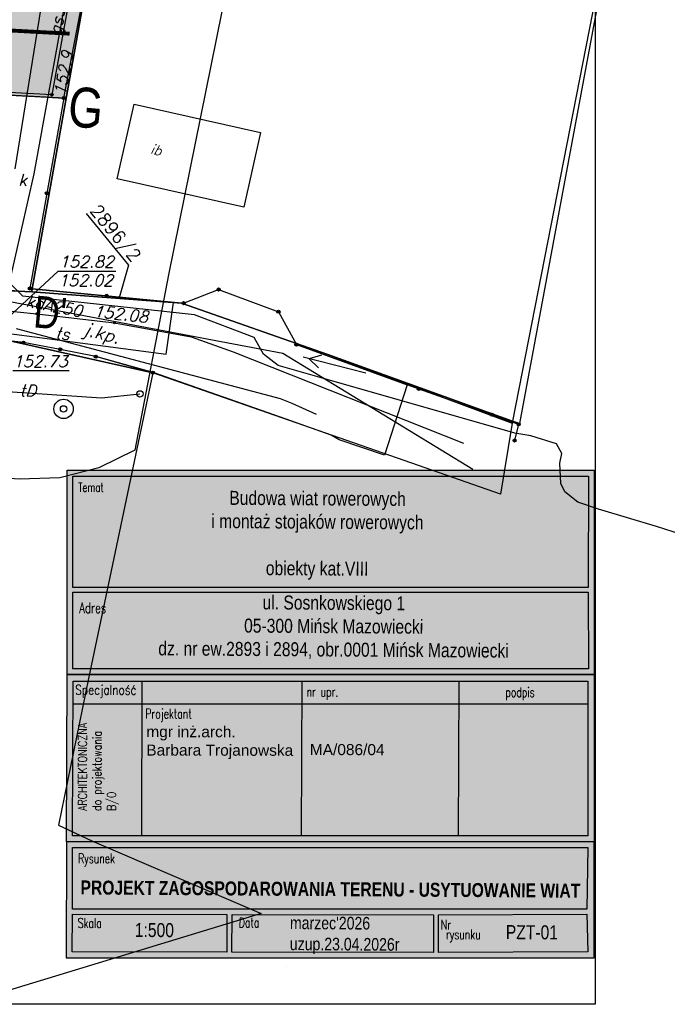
# Model space of a CAD drawing. Extents: x 1945528 to 1977779, y 1674768 to 1697044.
# Tile 3 of 23: x 1962004 to 1967015, y 1676265 to 1683882. Entities that reach past the tile are written whole.
import ezdxf

# ---------------------------------------------------------------- set-up
doc = ezdxf.new("R2010")
doc.units = 0
doc.header["$MEASUREMENT"] = 0
for name, pattern in [('4001', [0]), ('4002', [2000, 1000, -1000]), ('4003', [3000, 2000, -1000]), ('HIDDEN2', [4.7625, 3.175, -1.5875])]:
    doc.linetypes.add(name, pattern=pattern)
for name, color, linetype in [('-kis_wym', 7, 'Continuous'), ('BUDYNKI', 7, 'Continuous'), ('dim', 40, 'Continuous'), ('DROGI', 135, 'Continuous'), ('DZIALKI', 7, 'Continuous'), ('LINIE_NAPOWIETRZNE', 184, 'Continuous'), ('ODGIK_1', 7, 'Continuous'), ('OGRODZENIA', 184, 'Continuous'), ('OPIS', 2, 'Continuous'), ('RAMKA', 3, 'Continuous'), ('RZEZBA', 8, 'Continuous'), ('SYSTEM', 7, 'Continuous'), ('UZ_ENERGIA', 10, 'Continuous'), ('UZ_GAZ', 54, 'Continuous'), ('UZ_KANALIZACJA', 14, 'Continuous'), ('UZ_TELEKOMUNIKACJA', 210, 'Continuous'), ('UZ_WODA', 140, 'Continuous'), ('UZYTKI', 7, 'Continuous'), ('WODY', 184, 'Continuous')]:
    doc.layers.add(name, color=color, linetype=linetype)
doc.layers.add('area', color=6, linetype='Continuous', plot=False)
doc.layers.add('sc', color=4, linetype='Continuous', lineweight=30)
doc.layers.add('ZIELEN', color=82, linetype='Continuous', lineweight=0)
doc.styles.add('arialce', font='arial.ttf', dxfattribs={"width": 0.8})
doc.styles.add('romans', font='romans.shx', dxfattribs={"width": 0.8})
doc.styles.get("Standard").update_dxf_attribs({"font": 'txt', "bigfont": 'BIGFONT.SHX'})

# ---------------------------------------------------------------- blocks, each defined once
blk = doc.blocks.new('1281')
at = {"layer": 'OGRODZENIA', "color": 184, "linetype": 'Continuous'}
for radius in [0.24, 0.16, 0.08]:
    blk.add_circle((0, 0), radius, dxfattribs=at)
blk = doc.blocks.new('1716')
at = {"layer": 'UZ_WODA', "color": 5, "linetype": 'Continuous'}
for radius in [0.16, 0.08]:
    blk.add_circle((0, 0), radius, dxfattribs=at)
blk = doc.blocks.new('1651')
at = {"layer": 'WODY', "color": 184, "linetype": 'Continuous'}
for radius in [1.5, 0.5]:
    blk.add_circle((0, 0), radius, dxfattribs=at)
blk = doc.blocks.new('1047')
at = {"layer": 'LINIE_NAPOWIETRZNE', "color": 1, "linetype": 'Continuous'}
blk.add_line((0, 0.5), (0, 10.5), dxfattribs=at)
blk = doc.blocks.new('1046')
at = {"layer": 'LINIE_NAPOWIETRZNE', "color": 1, "linetype": 'Continuous'}
for p in [(-1, 7.8), (1, 7.8)]:
    blk.add_line(p, (0, 9.53), dxfattribs=at)
blk = doc.blocks.new('1361')
at = {"layer": 'LINIE_NAPOWIETRZNE', "color": 184, "linetype": 'Continuous'}
blk.add_circle((0, 0), 0.5, dxfattribs=at)
blk = doc.blocks.new('1001')
at = {"layer": 'SYSTEM', "color": 250, "linetype": 'Continuous'}
blk.add_line((0, 0), (0, 0), dxfattribs=at)
blk = doc.blocks.new('1812')
at = {"layer": 'RZEZBA', "color": 8, "linetype": 'Continuous'}
blk.add_circle((0, 0), 0.2, dxfattribs=at)
blk = doc.blocks.new('soc mdcp')
at = {"layer": 'BUDYNKI', "color": 7, "linetype": '4001'}
blk.add_polyline3d([(33.188, -25.585, 0), (23.402, -23.393, 0), (24.702, -17.613, 0), (34.478, -19.796, 0), (33.188, -25.585, 0)], dxfattribs=at)
at = {"layer": 'DROGI', "color": 8, "linetype": '4003'}
for p, q in [((21.04, -1.91), (18.34, -16.88)), ((18.34, -16.88, 152.9), (6.28, -16.23, 153)), ((2.373, -31.019), (16.781, -32.129)), ((28.53, -33), (31.241, -31.949)), ((31.241, -31.949), (35.874, -33.667)), ((16.781, -32.129), (28.53, -33)), ((35.874, -33.667), (37.26, -36.21)), ((16.13, -36.05), (13.31, -35.73)), ((18.99, -36.58), (16.13, -36.05)), ((37.26, -36.21), (45.83, -39.31)), ((21.73, -37.14), (18.99, -36.58)), ((26.165, -38.375), (21.73, -37.14)), ((36.02, -41.81), (26.165, -38.375)), ((45.83, -39.31), (44.07, -44.77)), ((39.95, -43.21), (36.02, -41.81)), ((40.58, -43.58), (39.95, -43.21)), ((44.07, -44.77), (40.58, -43.58))]:
    blk.add_line(p, q, dxfattribs=at)
at = {"layer": 'DZIALKI', "color": 7, "linetype": '4001'}
for p, q in [((63.01, 3.94), (53.99, -42.14)), ((22.46, -0.15), (16.82, -31.89)), ((16.82, -31.89), (22.46, -0.15)), ((16.78, -32.13), (-3.23, -31.22)), ((-3.23, -31.22), (16.78, -32.13)), ((16.82, -31.89), (16.78, -32.13)), ((16.78, -32.13), (16.82, -31.89)), ((28.37, -33.01), (16.82, -31.89)), ((16.82, -31.89), (28.37, -33.01)), ((16.78, -32.13), (28.37, -33.01)), ((28.37, -33.01), (16.78, -32.13)), ((28.37, -33.01), (39.68, -36.97)), ((39.68, -36.97), (28.37, -33.01)), ((15.08, -35.92), (26.16, -38.38)), ((26.16, -38.38), (15.08, -35.92)), ((39.68, -36.97), (53.96, -42.28)), ((53.99, -42.14), (39.68, -36.97)), ((26.16, -38.38), (21.18, -62.03)), ((46.71, -45.57), (26.16, -38.38)), ((53.96, -42.28), (53.06, -47.79)), ((53.06, -47.79), (46.71, -45.57)), ((21.18, -62.03), (18.85, -73.37)), ((18.85, -73.37), (21.42, -74.59)), ((21.42, -74.59), (34.54, -80.22)), ((34.54, -80.22), (13.86, -86.52))]:
    blk.add_line(p, q, dxfattribs=at)
at = {"layer": 'DZIALKI', "color": 7, "linetype": 'Continuous'}
for p, q in [((20.992, -26.065), (24.278, -30.063)), ((24.278, -30.063), (23.556, -32.582))]:
    blk.add_line(p, q, dxfattribs=at)
at = {"layer": 'ODGIK_1', "color": 230, "linetype": '4001'}
blk.add_polyline3d([(-57.53, 34.238, 0), (-57.982, 37.062, 0), (-57.894, 39.912, 0), (-57.257, 42.696, 0), (-55.75, 45.446, 0), (1.583, 77.926, 0), (43.268, 74.965, 0), (45.122, 56.932, 0), (27.361, -30.815, 0), (24.766, -44.382, 0), (21.966, -45.745, 0), (18.943, -46.503, 0), (15.828, -46.617, 0), (-1.251, -45.475, 0), (-19.058, -51.098, 0), (-22.027, -51.716, 0), (-25.069, -51.723, 0), (-28.044, -51.11, 0), (-30.833, -49.913, 0), (-33.337, -48.182, 0), (-35.427, -45.983, 0), (-37.037, -43.407, 0), (-38.09, -40.566, 0), (-57.53, 34.238, 0)], dxfattribs=at)
at = {"layer": 'OGRODZENIA', "color": 184, "linetype": '4001'}
for p, q in [((19.26, -17.14), (25.89, 17.44)), ((14.42, -16.87), (19.26, -17.14)), ((19.26, -17.14), (16.63, -31.87)), ((16.63, -31.87), (28.53, -33)), ((28.53, -33), (31.241, -31.949)), ((31.241, -31.949), (35.874, -33.667)), ((35.874, -33.667), (37.26, -36.21)), ((16.13, -36.05), (13.31, -35.73)), ((18.99, -36.58), (16.13, -36.05)), ((37.26, -36.21), (46.73, -39.63)), ((21.73, -37.14), (18.99, -36.58)), ((26.16, -38.38), (21.73, -37.14)), ((46.73, -39.63), (52.37, -41.63)), ((52.37, -41.63), (54.457, -42.37)), ((54.457, -42.37), (54.14, -43.63))]:
    blk.add_line(p, q, dxfattribs=at)
at = {"layer": 'UZ_ENERGIA', "color": 1, "linetype": '4001'}
for p, q in [((16.1, -32.45, 152.1), (14.928, -31.297, 152.127)), ((29.37, -33.91, 151.761), (16.1, -32.45, 152.1)), ((33.983, -35.665, 152.384), (29.37, -33.91, 151.761)), ((34.72, -36.96, 152.356), (33.983, -35.665, 152.384)), ((35.86, -37.82, 152.334), (34.72, -36.96, 152.356)), ((38.93, -38.7, 151.586), (35.86, -37.82, 152.334)), ((54.15, -43.05, 151.909), (38.93, -38.7, 151.586)), ((55.41, -43.27, 151.189), (54.15, -43.05, 151.909)), ((57.38, -43.89, 151.226), (55.41, -43.27, 151.189)), ((57.8, -44.62, 151.423), (57.38, -43.89, 151.226)), ((57.65, -45.39, 151.499), (57.8, -44.62, 151.423)), ((57.73, -46.94, 151.571), (57.65, -45.39, 151.499)), ((58.03, -47.61, 151.615), (57.73, -46.94, 151.571)), ((59.04, -48.4, 151.5), (58.03, -47.61, 151.615)), ((60.64, -48.93, 151.603), (59.04, -48.4, 151.5)), ((65.12, -50.28, 151.643), (60.64, -48.93, 151.603)), ((69.67, -51.72, 151.497), (65.12, -50.28, 151.643))]:
    blk.add_line(p, q, dxfattribs=at)
at = {"layer": 'UZ_GAZ', "color": 54, "linetype": '4001'}
for p, q in [((16.98, -23.01, 151.991), (20.88, -1.42, 151.811)), ((15, -31.67, 152.071), (16.98, -23.01, 151.991)), ((15.571, -34.968), (36.01, -40.387)), ((36.01, -40.387), (36.902, -40.731)), ((36.902, -40.731), (38.8, -41.58))]:
    blk.add_line(p, q, dxfattribs=at)
at = {"layer": 'UZ_GAZ', "color": 54, "linetype": 'Continuous'}
for p, q in [((18.836, -30.517), (14.65, -34.39)), ((18.836, -30.517, 152.821), (23.295, -30.519, 152.821)), ((15.324, -38.22, 152.73), (19.683, -38.222, 152.73))]:
    blk.add_line(p, q, dxfattribs=at)
at = {"layer": 'UZ_KANALIZACJA', "color": 14, "linetype": '4001'}
for p, q in [((18.334, -4.886), (15.466, -22.617)), ((13.985, -32.669), (36.216, -36.875)), ((36.216, -36.875), (50.909, -45.844))]:
    blk.add_line(p, q, dxfattribs=at)
at = {"layer": 'UZ_TELEKOMUNIKACJA', "color": 30, "linetype": '4001'}
for p, q in [((27.19, -36.95), (27.76, -32.95)), ((14.44, -35.27), (21.5, -36.2)), ((21.5, -36.2), (27.19, -36.95)), ((13.764, -39.751), (22.178, -40.323)), ((22.178, -40.323), (25.157, -40.022))]:
    blk.add_line(p, q, dxfattribs=at)
at = {"layer": 'UZ_WODA', "color": 5, "linetype": '4001'}
for p, q in [((13.64, -33.47), (17.17, -33.82)), ((17.17, -33.82), (23.18, -34.53)), ((23.18, -34.53), (29.11, -35.61)), ((29.11, -35.61), (32.36, -36.76)), ((32.36, -36.76), (50.19, -43.83))]:
    blk.add_line(p, q, dxfattribs=at)
at = {"layer": 'UZYTKI', "color": 184, "linetype": '4002'}
for points in [[(-35.41, 9.15, 0), (-43.38, 36.45, 0), (-8.82, 53.54, 0), (-1.92, 58, 0), (15.08, 68.98, 0), (17.65, 69.3, 0), (22.39, 68.9, 0), (31.18, 73.71, 0), (33.74, 60.84, 0), (27.97, 29.22, 0), (25.78, 17.45, 0), (25.26, 14.14, 0), (24.4, 10.06, 0), (23.92, 7.32, 0), (22.46, -0.15, 0), (16.82, -31.89, 0), (16.78, -32.13, 0), (-3.23, -31.22, 0), (-22.67, -37.22, 0), (-35.41, 9.15, 0)], [(61.51, 6.47, 0), (63.01, 3.94, 0), (63.13, 3.84, 0), (54.51, -42.32, 0), (53.99, -42.14, 0), (39.68, -36.97, 0), (28.37, -33.01, 0), (16.82, -31.89, 0), (22.46, -0.15, 0), (23.92, 7.32, 0), (24.4, 10.06, 0), (25.26, 14.14, 0), (25.78, 17.45, 0), (42.4, 12.94, 0), (61.74, 7.52, 0), (61.51, 6.47, 0)], [(-63.28, -48.92, 0), (-22.67, -37.22, 0), (-3.23, -31.22, 0), (16.78, -32.13, 0), (16.82, -31.89, 0), (28.37, -33.01, 0), (39.68, -36.97, 0), (53.99, -42.14, 0), (53.96, -42.28, 0), (53.06, -47.79, 0), (46.71, -45.57, 0), (26.16, -38.38, 0), (15.08, -35.92, 0), (-0.72, -36.21, 0), (-8.32, -38.5, 0), (-35.33, -46.62, 0), (-45.87, -49.78, 0), (-61.96, -54.63, 0), (-63.28, -48.92, 0)]]:
    blk.add_polyline3d(points, dxfattribs=at)
at = {"layer": 'DZIALKI', "color": 7, "xscale": 0.5, "yscale": 0.5, "zscale": 0.5}
for p in [(16.82, -31.89), (16.82, -31.89), (16.82, -31.89), (16.82, -31.89), (16.82, -31.89), (16.82, -31.89), (16.78, -32.13), (16.78, -32.13), (16.78, -32.13), (16.78, -32.13), (16.78, -32.13), (16.78, -32.13), (28.37, -33.01), (28.37, -33.01), (28.37, -33.01), (28.37, -33.01), (28.37, -33.01), (28.37, -33.01), (39.68, -36.97), (39.68, -36.97), (39.68, -36.97), (39.68, -36.97), (26.16, -38.38), (26.16, -38.38), (26.16, -38.38), (26.16, -38.38), (53.96, -42.28), (53.96, -42.28), (53.99, -42.14), (53.99, -42.14), (46.71, -45.57), (46.71, -45.57), (53.06, -47.79), (53.06, -47.79), (21.18, -62.03), (21.18, -62.03), (18.85, -73.37), (18.85, -73.37), (21.42, -74.59), (21.42, -74.59), (34.54, -80.22), (34.54, -80.22)]:
    blk.add_blockref('1001', p, dxfattribs=at)
at = {"layer": 'LINIE_NAPOWIETRZNE', "color": 1, "xscale": 0.5, "yscale": 0.5, "zscale": 0.5, "rotation": 75.91859500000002}
for name in ['1047', '1046']:
    blk.add_blockref(name, (42.87, -38.47), dxfattribs=at)
at = {"layer": 'LINIE_NAPOWIETRZNE', "color": 184, "xscale": 0.5, "yscale": 0.5, "zscale": 0.5, "rotation": 269.9999980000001}
blk.add_blockref('1361', (25.157, -40.022), dxfattribs=at)
at = {"layer": 'OGRODZENIA', "color": 184, "xscale": 0.5, "yscale": 0.5, "zscale": 0.5}
for p in [(19.26, -17.14), (19.26, -17.14), (19.26, -17.14), (17.945, -24.505), (16.63, -31.87), (16.63, -31.87), (31.241, -31.949), (31.241, -31.949), (22.58, -32.435), (28.53, -33), (28.53, -33), (35.874, -33.667), (35.874, -33.667), (16.13, -36.05), (16.13, -36.05), (18.99, -36.58), (18.99, -36.58), (37.26, -36.21), (37.26, -36.21), (21.73, -37.14), (21.73, -37.14), (26.16, -38.38), (46.73, -39.63), (46.73, -39.63), (52.37, -41.63), (52.37, -41.63), (54.457, -42.37), (54.457, -42.37), (54.14, -43.63)]:
    blk.add_blockref('1281', p, dxfattribs=at)
at = {"layer": 'RZEZBA', "color": 8, "xscale": 0.5, "yscale": 0.5, "zscale": 0.5}
blk.add_blockref('1812', (18.34, -16.88, 152.9), dxfattribs=at)
at = {"layer": 'UZ_WODA', "color": 5, "xscale": 0.5, "yscale": 0.5, "zscale": 0.5}
for p in [(17.17, -33.82, 152.871), (23.18, -34.53, 152.871)]:
    blk.add_blockref('1716', p, dxfattribs=at)
at = {"layer": 'WODY', "color": 184, "xscale": 0.5, "yscale": 0.5, "zscale": 0.5}
blk.add_blockref('1651', (19.244, -41.183), dxfattribs=at)
at = {"layer": 'BUDYNKI', "color": 7, "oblique": 15}
blk.add_text('ib', height=0.75, rotation=347.01825, dxfattribs=at).set_placement((25.914, -21.407))
at = {"layer": 'DROGI', "color": 8, "oblique": 15}
blk.add_text('j.kp.', height=1, rotation=345.03526, dxfattribs=at).set_placement((20.727, -35.438))
at = {"layer": 'DZIALKI', "color": 7}
blk.add_text('2896/2 ', height=1, rotation=309.41276, dxfattribs=at).set_placement((21.224, -25.875))
at = {"layer": 'RZEZBA', "color": 8, "oblique": 15}
blk.add_text('152.9', height=0.9, rotation=79.19184, dxfattribs=at).set_placement((19.37, -17.007, 152.9))
at = {"layer": 'UZ_GAZ', "color": 54, "oblique": 15}
for s, rotation, p in [('gs32', 80.36248, (19.013, -12.329)), ('152.82', 359.97, (18.897, -30.247)), ('152.02', 359.97, (18.835, -31.687)), ('152.73', 359.97, (15.324, -37.95))]:
    blk.add_text(s, height=0.9, rotation=rotation, dxfattribs=at).set_placement(p)
at = {"layer": 'UZ_KANALIZACJA', "color": 14, "oblique": 15}
for s, rotation, p in [('k', 359.97, (15.739, -23.923)), ('kdA250', 349.28654, (16.272, -33.263))]:
    blk.add_text(s, height=0.9, rotation=rotation, dxfattribs=at).set_placement(p)
at = {"layer": 'UZ_TELEKOMUNIKACJA', "color": 30, "oblique": 15}
for s, rotation, p in [('ts', 352.49574, (18.555, -35.73)), ('tD', 356.84, (15.822, -40.169))]:
    blk.add_text(s, height=0.9, rotation=rotation, dxfattribs=at).set_placement(p)
at = {"layer": 'UZ_WODA', "color": 5, "oblique": 15}
blk.add_text('152.08', height=0.9, rotation=353.70763, dxfattribs=at).set_placement((21.525, -34.059, 152.871))

msp = doc.modelspace()

# ---------------------------------------------------------------- hatches: boundary and pattern name
at = {"layer": '-kis_wym', "true_color": 0xfffefa}
h = msp.add_hatch(color=7, dxfattribs=at)
h.dxf.hatch_style = 1
h.paths.add_polyline_path([(1962369.741, 1680397.96), (1966447.713, 1680397.96), (1966447.713, 1676623.676), (1962369.741, 1676623.676)])
at = {"layer": 'ZIELEN', "transparency": 33554483}
h = msp.add_hatch(color=256, dxfattribs=at)
h.dxf.hatch_style = 1
h.paths.add_polyline_path([(1961451.844, 1688633.251), (1961487.844, 1688452.251), (1961927.844, 1688299.251), (1962157.844, 1688374.251)], flags=17)
h.paths.add_polyline_path([(1961124.844, 1689058.251), (1962376.844, 1688693.251), (1962600.244, 1690452.351), (1962523.544, 1690466.951), (1962101.444, 1690487.451), (1962154.044, 1691137.751), (1961623.877, 1691122.514), (1961233.93, 1691063.742), (1959212.244, 1690049.403), (1959463.844, 1689559.251)])
h.paths.add_polyline_path([(1962656.844, 1685515.251), (1962905.844, 1686936.251), (1962826.644, 1686989.051), (1962751.344, 1687051.551), (1962683.544, 1687130.451), (1962601.444, 1687228.351), (1962524.444, 1687335.651), (1962454.844, 1687446.951), (1962412.844, 1687530.851), (1962361.844, 1687655.651), (1962329.544, 1687751.251), (1962284.844, 1687902.251), (1962051.844, 1687829.251), (1961986.045, 1687811.649), (1961894.917, 1687787.265), (1961905.844, 1687748.251), (1962028.844, 1687717.251)])
h.paths.add_polyline_path([(1957962.545, 1688995.252), (1958594.9, 1689183.623), (1959200.917, 1689364.266), (1959259.602, 1689519.182), (1959033.813, 1689959.051), (1957593.594, 1689242.651), (1956116.502, 1688512.11), (1958095.184, 1681473.477), (1960268.844, 1682072.251), (1960293.844, 1682279.251), (1961132.844, 1682482.251), (1961061.844, 1683344.251), (1962362.765, 1683274.252), (1962633.844, 1684785.251), (1962579.844, 1685125.251), (1962448.844, 1685088.251), (1962450.774, 1685016.501), (1961711.844, 1684807.251), (1961619.844, 1684678.251), (1961711.844, 1684371.251), (1960833.844, 1684106.251), (1960740.981, 1684410.803), (1960654.844, 1684569.251), (1960465.844, 1684513.251), (1960943.759, 1682767.9), (1958063.921, 1681948.273), (1956363.844, 1687921.251), (1959240.844, 1688751.254), (1959303.22, 1688532.089), (1959564.45, 1688607.557), (1959478.801, 1688894.866), (1959239.317, 1688822.768), (1959145.153, 1689138.939), (1959528.51, 1689253.214), (1959708.552, 1688649.223), (1960690.844, 1688933.251), (1960681.844, 1688976.251), (1959642.409, 1689287.167), (1959145.152, 1689138.942), (1959207.04, 1688930.967), (1957585.549, 1688447.622), (1957465.605, 1688846.987)])

# ---------------------------------------------------------------- linework, layer by layer
at = {"linetype": 'HIDDEN2', "lineweight": 13, "ltscale": 100, "const_width": 5}
msp.add_lwpolyline([(1956080.844, 1688634.251), (1959536.844, 1690343.251), (1960226.844, 1690789.251), (1961926.844, 1691887.251), (1962183.844, 1691919.251), (1962657.844, 1691879.251), (1963536.844, 1692360.251), (1963792.844, 1691073.251), (1963202.144, 1687908.351), (1962996.844, 1686734.251), (1962944.844, 1686403.251), (1962858.844, 1685995.251), (1962810.844, 1685721.251), (1962664.844, 1684974.251), (1962096.844, 1681776.251), (1960095.844, 1681867.251), (1958151.844, 1681267.251), (1956877.844, 1685904.251)], close=True, dxfattribs=at)
at = {"linetype": 'HIDDEN2', "ltscale": 100, "const_width": 30, "elevation": -15328}
msp.add_lwpolyline([(1957958.625, 1681954.483), (1959812.67, 1682465.214), (1959839.05, 1682683.639), (1960599.41, 1682867.612), (1960541.118, 1683575.331), (1960816.058, 1683858.2), (1962389.63, 1683773.529)], dxfattribs=at)
at = {"layer": 'area', "color": 1, "elevation": -15328}
msp.add_lwpolyline([(1952077.463, 1697035.984), (1966456.535, 1697035.984), (1966456.535, 1676265.345), (1952077.463, 1676265.345)], close=True, dxfattribs=at)
at = {"layer": 'dim', "color": 10, "const_width": 10}
msp.add_lwpolyline([(1960319.218, 1690605.465), (1956116.502, 1688512.11), (1956877.844, 1685904.251), (1958095.184, 1681473.477), (1958809.544, 1681670.251), (1960268.844, 1682072.251), (1960293.844, 1682279.251), (1961132.844, 1682482.251), (1961061.844, 1683344.251), (1962362.765, 1683274.252), (1962664.844, 1684974.251), (1962810.844, 1685721.251), (1962944.844, 1686403.251), (1962996.844, 1686734.251), (1963742.077, 1690795.043), (1963780.329, 1691004.669), (1963443.784, 1691045.577), (1963324.543, 1691127.854), (1961859.554, 1691371.296), (1960319.218, 1690605.465)], close=True, dxfattribs=at)
at = {"layer": 'RAMKA', "color": 1}
for p, q in [((1962949.938, 1678764.684, -15084.1), (1962944.96, 1677568.781, -15084.1)), ((1964186.473, 1678767.102, -15084.1), (1964181.494, 1677571.199, -15084.1)), ((1965402.723, 1678765.462, -15084.1), (1965397.744, 1677569.559, -15084.1)), ((1962417.065, 1678590.899, -15084.1), (1966399.906, 1678590.841, -15084.1)), ((1966419.785, 1677521.001, -15084.1), (1962392.788, 1677521.124, -15084.1))]:
    msp.add_line(p, q, dxfattribs=at)
at = {"layer": 'RAMKA', "color": 3, "elevation": -15084.1}
for points in [[(1962369.741, 1680397.96), (1966447.978, 1680397.743), (1966447.978, 1678815.266), (1962369.741, 1678815.483)], [(1966447.978, 1677520.954), (1962364.599, 1677521.171), (1962369.741, 1678815.483), (1966447.978, 1678815.266)], [(1962363.107, 1676623.893), (1966447.713, 1676623.676), (1966447.978, 1677520.954), (1962364.599, 1677521.171)]]:
    msp.add_lwpolyline(points, close=True, dxfattribs=at)
at = {"layer": 'RAMKA', "color": 1, "elevation": -15084.1}
for points in [[(1962413.754, 1680351.164), (1966403.964, 1680350.947), (1966402.261, 1679490.182), (1962413.754, 1679490.399)], [(1962413.754, 1679454.399), (1966402.261, 1679454.182), (1966403.964, 1678859.279), (1962413.754, 1678859.496)], [(1962417.354, 1678764.692), (1966400.195, 1678764.633), (1966400.358, 1677568.731), (1962412.376, 1677568.789)], [(1962412.227, 1677478.68), (1966400.209, 1677478.622), (1966392.571, 1677001.509), (1962411.433, 1677001.567)], [(1962411.368, 1676962.554), (1963607.65, 1676960.565), (1963607.165, 1676669.521), (1962410.884, 1676671.511)], [(1963646.664, 1676960.5), (1965206.244, 1676957.906), (1965205.76, 1676666.862), (1963646.18, 1676669.456)], [(1963646.664, 1676960.5), (1965206.244, 1676957.906), (1965205.76, 1676666.862), (1963646.18, 1676669.456)], [(1965245.259, 1676957.841), (1966392.506, 1676962.496), (1966400.094, 1676671.452), (1965244.774, 1676666.797)], [(1965245.259, 1676957.841), (1966392.506, 1676962.496), (1966400.094, 1676671.452), (1965244.774, 1676666.797)]]:
    msp.add_lwpolyline(points, close=True, dxfattribs=at)
at = {"layer": 'ZIELEN'}
msp.add_lwpolyline([(1962633.844, 1684785.251), (1962362.765, 1683274.252), (1961061.844, 1683344.251), (1961132.844, 1682482.251), (1960293.844, 1682279.251), (1960268.844, 1682072.251), (1958095.184, 1681473.477), (1956116.502, 1688512.11)], dxfattribs=at)

# ---------------------------------------------------------------- block references
at = {"layer": 'area', "xscale": 100, "yscale": 100, "zscale": 100}
msp.add_blockref('soc mdcp', (1960418.844, 1684989.251, -15084.1), dxfattribs=at)

# ---------------------------------------------------------------- texts
at = {"layer": '-kis_wym', "insert": (1964069.746, 1676558.789), "char_height": 0.2, "attachment_point": 1}
msp.add_mtext_dynamic_manual_height_columns('{\\Ftxt,bigfont|c238;uzup.23}', width=93.69803, gutter_width=1, heights=[0], dxfattribs=at)
at = {"layer": 'OPIS', "color": 2, "attachment_point": 1, "rotation": 359.6260735, "style": 'arialce'}
for s, insert, char_height, width in [('\\pxqc,t25;Budowa wiat rowerowych \\Pi montaż stojaków rowerowych\\P\\Pobiekty kat.VIII', (1962078.649, 1680247.53, -15084.1), 108.33973, 4460.78647), ('\\pxqc;ul. Sosnkowskiego 1\\P{\\C256;05-300 Mińsk Mazowiecki\\P\\pt25;}dz. nr ew.2893 i 2894, obr.0001 Mińsk Mazowiecki', (1962204.415, 1679439.748, -15084.1), 108.33973, 4460.78647), ('{\\fArial|b1|i0|c238|p34;PROJEKT ZAGOSPODAROWANIA TERENU - USYTUOWANIE WIAT }', (1962474.565, 1677223.41, 15662.9), 108.33973, 4460.78647), ('{\\fArial|b0|i0|c238|p34;1:500}', (1962894.783, 1676895.07, -15084.1), 108.33973, 4460.78647), ("marzec'2026\\Puzup.23.04.2026r", (1964095.304, 1676944.876, -15084.1), 97.50576, 4014.70782), ('{\\fArial|b0|i0|c238|p34;PZT-01}', (1965765.406, 1676878.185, -15084.1), 108.33973, 4460.78647)]:
    msp.add_mtext(s, dxfattribs=dict(at, insert=insert, char_height=char_height, width=width))
at = {"layer": 'RAMKA', "color": 1, "style": 'romans', "width": 0.7}
for s, height, p in [('Temat', 68.9754, (1962456.709, 1680229.451, -15084.1)), ('Adres', 81.6442, (1962464.428, 1679291.365, -15084.1))]:
    msp.add_text(s, height=height, dxfattribs=at).set_placement(p)
for s, p in [('podpis', (1965761.501, 1678642.575, -15084.1)), (' nr upr. ', (1964188.089, 1678646.152, -15084.1)), ('Projektant', (1962976.389, 1678476.391, -15084.1)), ('Rysunek', (1962455.914, 1677356.65, -15084.1)), ('Skala', (1962452.86, 1676856.886, -15084.1)), ('Data', (1963699.265, 1676860.552, -15084.1)), ('Data', (1963699.265, 1676860.552, -15084.1)), ('   Nr', (1965145.255, 1676843.467, -15084.1)), ('rysunku', (1965302.01, 1676768.937, -15084.1)), ('rysunku', (1965302.01, 1676768.937, -15084.1))]:
    msp.add_text(s, height=74.7484, rotation=359.9047019, dxfattribs=at).set_placement(p)
at = {"layer": 'RAMKA', "color": 1, "attachment_point": 1, "style": 'romans'}
for s, width, insert, char_height, rotation in [('Specjalność', 95.0277, (1962433.338, 1678735.571, -15084.1), 74.74838, 359.9047019), ('ARCHITEKTONICZNA\\Pdo projektowania \\PB/O', 986.53097, (1962455.305, 1677761.296, -15084.1), 67.41301, 89.9047019)]:
    msp.add_mtext_dynamic_manual_height_columns(s, width=width, gutter_width=5.418, heights=[0], dxfattribs=dict(at, insert=insert, char_height=char_height, rotation=rotation))
at = {"layer": 'RAMKA', "ltscale": 100, "char_height": 85.62961, "attachment_point": 1, "rotation": 359.9047019}
for s, insert, width in [('{\\fArial|b0|i0|c238|p34;mgr inż.arch. \\PBarbara Trojanowska\\P\\fTimes New Roman|b0|i0|c238|p18;\\P^I^I^I^I}', (1962983.63, 1678417.734, -15084.1), 2034.15958), ('{\\fArial|b0|i0|c238|p34;MA/086/04\\fTimes New Roman|b0|i0|c0|p18;\\P^I^I^I^I}', (1964248.859, 1678279.007, -15084.1), 3455.59837)]:
    msp.add_mtext(s, dxfattribs=dict(at, insert=insert, width=width))
at = {"layer": 'sc', "ltscale": 2, "insert": (1962395.909, 1683367.071), "char_height": 308.88, "width": 637.17587, "attachment_point": 1, "rotation": 354.8620284, "style": 'arialce'}
msp.add_mtext('G', dxfattribs=at)
at = {"layer": 'sc', "ltscale": 2, "insert": (1961446.154, 1682944.764), "char_height": 154.44, "attachment_point": 1, "rotation": 354.8620284, "style": 'arialce'}
msp.add_mtext_dynamic_manual_height_columns('{\\Ftxt,bigfont|c238;3KDW}', width=201.40261, gutter_width=0.5, heights=[0], dxfattribs=at)
at = {"layer": 'sc', "color": 2, "ltscale": 2, "insert": (1962125.705, 1681748.838), "char_height": 247.104, "width": 509.7407, "attachment_point": 1, "rotation": 354.8620284, "style": 'arialce'}
msp.add_mtext("D'", dxfattribs=at)

doc.saveas('drawing.dxf')
